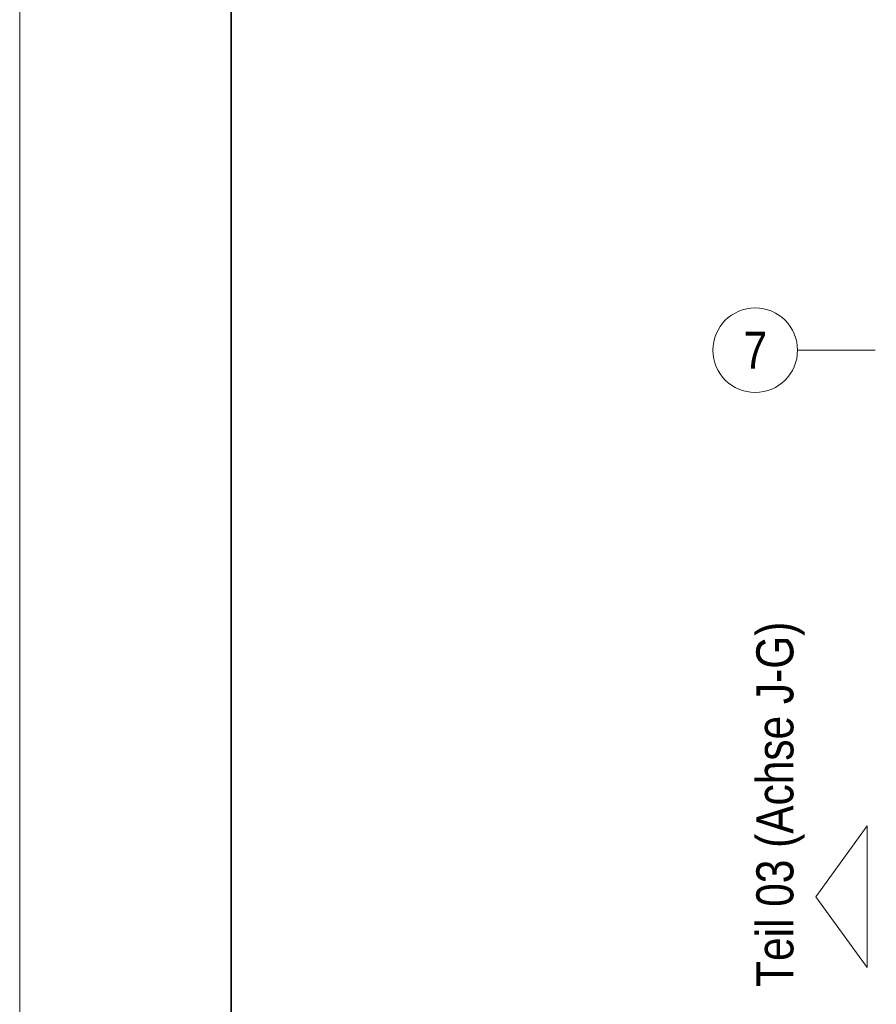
# Model space of a CAD drawing. Extents: x -620 to 300, y 62 to 1107.
# Tile 2 of 109: x -620 to -539, y 149 to 242. Entities that reach past the tile are written whole.
import ezdxf
from ezdxf.enums import TextEntityAlignment as Align
from ezdxf.lldxf.tags import DXFTag

# ---------------------------------------------------------------- set-up
doc = ezdxf.new("R2010")
doc.units = 0
doc.layers.add('iwb_Layout Achsbezeichung', color=1, linetype='Continuous', lineweight=13, true_color=0xff0000)
doc.layers.add('iwb_Layout Text', color=3, linetype='Continuous', lineweight=18, true_color=0x00ff00)
doc.layers.add('iwb_Plankopf Rahmen', color=7, linetype='Continuous', lineweight=35)
doc.styles.get("Standard").update_dxf_attribs({"font": 'ARIALN.TTF'})
tags = doc.linetypes.add('STRICHPUNKT2', pattern=[12.7, 6.35, -3.175, 0, -3.175]).pattern_tags.tags
tags[10:11] = [DXFTag(74, 4), DXFTag(75, 0), DXFTag(340, '0'), DXFTag(46, 0.0), DXFTag(50, 0.0), DXFTag(44, 0.0), DXFTag(45, 0.0)]
tags[8:9] = [DXFTag(74, 4), DXFTag(75, 0), DXFTag(340, '0'), DXFTag(46, 0.0), DXFTag(50, 0.0), DXFTag(44, 0.0), DXFTag(45, 0.0)]
tags[6:7] = [DXFTag(74, 4), DXFTag(75, 0), DXFTag(340, '0'), DXFTag(46, 0.0), DXFTag(50, 0.0), DXFTag(44, 0.0), DXFTag(45, 0.0)]
tags[4:5] = [DXFTag(74, 4), DXFTag(75, 0), DXFTag(340, '0'), DXFTag(46, 0.0), DXFTag(50, 0.0), DXFTag(44, 0.0), DXFTag(45, 0.0)]

msp = doc.modelspace()

# ---------------------------------------------------------------- linework, layer by layer
at = {"layer": 'iwb_Layout Achsbezeichung', "linetype": 'STRICHPUNKT2', "lineweight": 13, "ltscale": 0.39}
msp.add_line((-538.757, 210.931), (-546.093, 210.931), dxfattribs=at)
at = {"layer": 'iwb_Layout Achsbezeichung', "ltscale": 0.39}
msp.add_circle((-550.093, 210.931), 4, dxfattribs=at)
at = {"layer": 'iwb_Layout Text', "linetype": 'Continuous', "ltscale": 0.18}
for p, q in [((-544.377, 159.251), (-539.494, 165.943)), ((-539.494, 152.56), (-539.494, 165.943)), ((-539.494, 152.56), (-544.377, 159.251))]:
    msp.add_line(p, q, dxfattribs=at)
at = {"layer": 'iwb_Plankopf Rahmen', "color": 8, "lineweight": 13, "ltscale": 0.13, "true_color": 0x808080}
msp.add_lwpolyline([(300.353, 62.433), (-619.647, 62.433), (-619.647, 1107.433), (300.353, 1107.433), (300.353, 62.433)], close=True, dxfattribs=at)
at = {"layer": 'iwb_Plankopf Rahmen', "ltscale": 0.35}
msp.add_lwpolyline([(-599.647, 67.433), (-599.647, 1102.433), (295.353, 1102.433), (295.353, 67.433), (-599.647, 67.433)], close=True, dxfattribs=at)

# ---------------------------------------------------------------- texts
at = {"layer": 'iwb_Layout Achsbezeichung', "ltscale": 0.39}
msp.add_text('7', height=3.5, dxfattribs=at).set_placement((-550.093, 210.931), align=Align.MIDDLE_CENTER)
at = {"layer": 'iwb_Layout Text', "ltscale": 0.18}
msp.add_text('Teil 03 (Achse J-G)', height=3.5, rotation=90, dxfattribs=at).set_placement((-546.487, 150.723))

doc.saveas('drawing.dxf')
